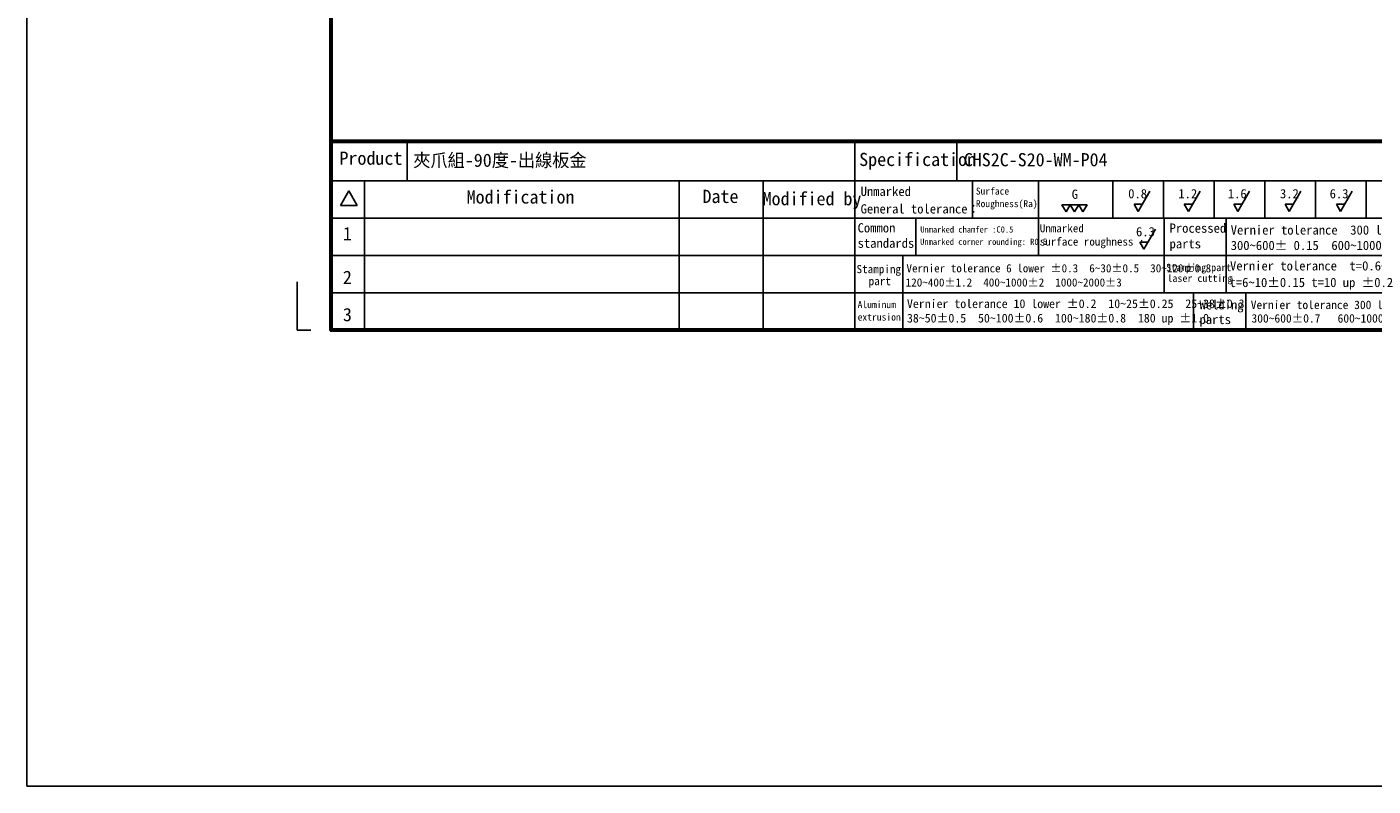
# Model space of a CAD drawing. Header units: millimetres. Extents: x 399 to 6076, y -1991 to 1602.
# Tile 97 of 256: x 5075 to 5340, y -980 to -830. Entities that reach past the tile are written whole.
import ezdxf
from ezdxf.enums import TextEntityAlignment as Align

# ---------------------------------------------------------------- set-up
doc = ezdxf.new("R2010")
doc.units = ezdxf.units.MM
doc.linetypes.add('SLD-實線', pattern=[0])
doc.layers.add('BORDER', color=7, linetype='Continuous')
doc.layers.add('圖框', color=7, linetype='SLD-實線')
doc.styles.add('標題欄', font='txt')

# ---------------------------------------------------------------- blocks, each defined once
blk = doc.blocks.new('A4-英文圖框-橫式')
at = {"layer": 'BORDER', "color": 123, "linetype": 'Continuous', "lineweight": 60, "ltscale": 25.4}
blk.add_line((2151.7, -57.78), (2549.79, -57.78), dxfattribs=at)
at = {"layer": 'BORDER', "color": 60, "linetype": 'Continuous', "ltscale": 25.4}
for p, q in [((2166.7, -65.63), (2166.7, -57.78)), ((2255, -65.63), (2255, -57.78)), ((2275.1, -65.63), (2275.1, -57.78)), ((2151.7, -65.63), (2549.79, -65.63)), ((2158.28, -65.63), (2158.28, -95.06)), ((2220.31, -65.63), (2220.31, -95.06)), ((2236.88, -65.63), (2236.88, -95.06)), ((2255, -65.63), (2255, -95.06)), ((2278.15, -65.63), (2278.15, -72.99)), ((2291.22, -65.63), (2291.22, -80.35)), ((2305.82, -65.63), (2305.82, -72.99)), ((2315.82, -65.63), (2315.82, -72.99)), ((2325.82, -65.63), (2325.82, -72.99)), ((2335.82, -65.63), (2335.82, -72.99)), ((2345.82, -65.63), (2345.82, -72.99)), ((2355.82, -65.63), (2355.82, -72.99)), ((2155.17, -67.6), (2153.51, -70.48)), ((2155.17, -67.6), (2156.84, -70.48)), ((2153.51, -70.48), (2156.84, -70.48)), ((2151.7, -72.99), (2364.21, -72.99)), ((2266.98, -72.99), (2266.98, -80.35)), ((2315.96, -72.99), (2315.96, -80.35)), ((2328.19, -72.99), (2328.19, -80.35)), ((2151.7, -80.35), (2364.21, -80.35)), ((2264.44, -80.35), (2264.44, -87.7)), ((2315.96, -80.35), (2315.96, -87.7)), ((2328.19, -80.35), (2328.19, -87.7)), ((2151.7, -87.7), (2364.21, -87.7)), ((2264.44, -87.7), (2264.44, -95.06)), ((2321.74, -87.7), (2321.74, -95.06)), ((2332.11, -87.7), (2332.11, -95.06))]:
    blk.add_line(p, q, dxfattribs=at)
at = {"layer": 'BORDER', "color": 2, "linetype": 'Continuous', "ltscale": 25.4}
for p, q in [((2313.17, -67.68), (2310.88, -71.65)), ((2323.06, -67.68), (2320.77, -71.65)), ((2332.82, -67.68), (2330.53, -71.65)), ((2342.95, -67.68), (2340.66, -71.65)), ((2353.07, -67.68), (2350.78, -71.65)), ((2296.65, -71.76), (2295.82, -70.33)), ((2295.82, -70.33), (2297.47, -70.33)), ((2297.47, -70.33), (2296.65, -71.76)), ((2298.3, -71.76), (2297.47, -70.33)), ((2297.47, -70.33), (2299.12, -70.33)), ((2299.12, -70.33), (2298.3, -71.76)), ((2299.94, -71.76), (2299.12, -70.33)), ((2299.12, -70.33), (2300.77, -70.33)), ((2300.77, -70.33), (2299.94, -71.76)), ((2310.88, -71.65), (2310.05, -70.22)), ((2310.05, -70.22), (2311.7, -70.22)), ((2320.77, -71.65), (2319.94, -70.22)), ((2319.94, -70.22), (2321.59, -70.22)), ((2330.53, -71.65), (2329.7, -70.22)), ((2329.7, -70.22), (2331.35, -70.22)), ((2340.66, -71.65), (2339.84, -70.22)), ((2339.84, -70.22), (2341.48, -70.22)), ((2350.78, -71.65), (2349.96, -70.22)), ((2349.96, -70.22), (2351.61, -70.22)), ((2314.27, -75.17), (2311.98, -79.13)), ((2311.98, -79.13), (2311.16, -77.71)), ((2311.16, -77.71), (2312.8, -77.71))]:
    blk.add_line(p, q, dxfattribs=at)
at = {"layer": 'BORDER', "color": 123, "linetype": 'Continuous', "ltscale": 25.4}
for p, q in [((2145.01, -85.54), (2145.01, -95.06)), ((2145.01, -95.06), (2147.66, -95.06))]:
    blk.add_line(p, q, dxfattribs=at)
at = {"layer": 'BORDER', "color": 123, "linetype": 'Continuous', "lineweight": 60, "ltscale": 25.4}
blk.add_lwpolyline([(2151.7, 188.79), (2555.09, 188.79), (2555.09, -95.06), (2151.7, -95.06)], close=True, dxfattribs=at)
at = {"layer": '圖框', "style": '標題欄'}
for s, height, p in [('Product', 2.605, (2153.34, -59.85)), ('Specification', 2.6053, (2255.83, -60.09)), ('Modification', 2.6053, (2178.41, -67.5)), ('Date', 2.605, (2224.93, -67.39)), ('Modified by', 2.6053, (2236.78, -67.84)), ('Unmarked', 1.824, (2256.11, -66.79)), ('Surface', 1.377, (2278.84, -66.96)), ('G', 1.82, (2297.75, -67.35)), ('0.8', 1.824, (2308.88, -67.24)), ('1.2', 1.824, (2318.77, -67.24)), ('1.6', 1.824, (2328.53, -67.24)), ('3.2', 1.824, (2338.81, -67.24)), ('6.3', 1.824, (2348.61, -67.24)), ('General tolerance：', 1.8237, (2256.11, -70.24)), ('Roughness(Ra)', 1.377, (2278.84, -69.44)), ('Common', 1.824, (2255.52, -73.98)), ('Unmarked', 1.596, (2291.45, -74.18)), ('Processed', 1.824, (2317.04, -74.04)), ('Vernier tolerance  300 lower %%P0.1', 1.8237, (2329.1, -74.41)), ('1', 2.61, (2154.01, -74.74)), ('standards', 1.824, (2255.52, -77.01)), ('Unmarked corner rounding: R0.5', 1.2273, (2267.85, -77.03)), ('Unmarked chamfer :C0.5', 1.2273, (2267.87, -74.6)), ('surface roughness :', 1.5965, (2291.45, -76.81)), ('6.3', 1.824, (2310.42, -74.74)), ('parts', 1.824, (2317.04, -77.12)), ('300~600%%P 0.15  600~1000%%P 0.2', 1.8237, (2329.1, -77.45)), ('Stamping', 1.614, (2255.3, -82.23)), ('Vernier tolerance 6 lower %%P0.3  6~30%%P0.5  30~120%%P0.8', 1.6062, (2265.15, -82.07)), ('Stamping part', 1.4514, (2316.36, -81.99)), ('Vernier tolerance  t=0.6~5%%P0.1', 1.8237, (2328.96, -81.48)), ('2', 2.61, (2154.01, -83.35)), (' part', 1.614, (2256.6, -84.6)), ('120~400%%P1.2  400~1000%%P2  1000~2000%%P3', 1.6062, (2265, -84.87)), ('laser cutting', 1.4514, (2316.61, -84.12)), ('t=6~10%%P0.15 t=10 up %%P0.2', 1.8237, (2328.87, -84.76)), ('Aluminum', 1.39, (2255.52, -89.35)), ('Vernier tolerance 10 lower %%P0.2  10~25%%P0.25  25~38%%P0.3', 1.7169, (2265.25, -89.01)), ('Welding', 1.824, (2322.95, -89.17)), ('Vernier tolerance 300 lower %%P0.5  ', 1.6654, (2333.05, -89.26)), ('3', 2.61, (2154.01, -90.71)), ('extrusion', 1.39, (2255.52, -91.81)), ('38~50%%P0.5  50~100%%P0.6  100~180%%P0.8  180 up %%P1.0', 1.7169, (2265.25, -91.86)), ('parts', 1.824, (2322.95, -92.06)), ('300~600%%P0.7   600~1000%%P1.0', 1.6654, (2333.19, -91.93))]:
    blk.add_text(s, height=height, dxfattribs=at).set_placement(p, align=Align.TOP_LEFT)

msp = doc.modelspace()

# ---------------------------------------------------------------- linework, layer by layer
at = {"color": 2}
msp.add_lwpolyline([(5074.625, 785.255), (6076.406, 785.255), (6076.406, -980.166), (5074.625, -980.166)], close=True, dxfattribs=at)

# ---------------------------------------------------------------- block references
msp.add_blockref('A4-英文圖框-橫式', (2982.929, -795.105))

# ---------------------------------------------------------------- texts
at = {"layer": '圖框', "style": '標題欄'}
msp.add_text('夾爪組-90度-出線板金', height=2.60526, dxfattribs=at).set_placement((5150.817, -855.356), align=Align.TOP_LEFT)
at = {"layer": '圖框', "lineweight": 35, "style": '標題欄'}
msp.add_text('CHS2C-S20-WM-P04', height=2.60526, dxfattribs=at).set_placement((5259.383, -855.253), align=Align.TOP_LEFT)

doc.saveas('drawing.dxf')
